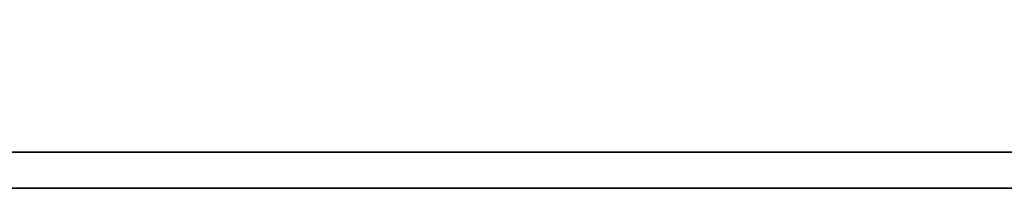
# Model space of a CAD drawing. Header units: millimetres. Extents: x 760 to 1019, y 225 to 309.
# Tile 35 of 56: x 955.084 to 957.495, y 247.705 to 248.117. Entities that reach past the tile are written whole.
import ezdxf

# ---------------------------------------------------------------- set-up
doc = ezdxf.new("R2010")
doc.units = ezdxf.units.MM
doc.header["$LTSCALE"] = 0.15
doc.layers.add('DIM', color=4, linetype='CONTINUOUS')
doc.layers.add('layer 1', color=7, linetype='CONTINUOUS')

# ---------------------------------------------------------------- blocks, each defined once
blk = doc.blocks.new('TBI MOTION logo(完整正式版)')
at = {"layer": 'layer 1', "color": 22, "lineweight": 35}
blk.add_open_spline([(75.90875, -9.47875), (75.90875, -9.47875), (75.90875, -12.28625), (75.90875, -12.28625), (75.90875, -12.28625), (75.90875, -12.28625), (75.90875, -12.47875), (75.90875, -12.47875), (75.90875, -12.47875), (75.90875, -12.47875), (75.71625, -12.47875), (75.71625, -12.47875), (75.71625, -12.47875), (75.71625, -12.47875), (-88.32875, -12.47875), (-88.32875, -12.47875), (-88.32875, -12.47875), (-88.32875, -12.47875), (-88.32875, -13.29375), (-88.32875, -13.29375), (-88.32875, -13.29375), (-88.32875, -13.29375), (82.89125, -13.29375), (82.89125, -13.29375), (82.89125, -13.29375), (82.89125, -13.29375), (75.90875, -9.47875), (75.90875, -9.47875)], degree=3, knots=[0, 0, 0, 0, 0.14285714, 0.14285714, 0.14285714, 0.14285715, 0.28571429, 0.28571429, 0.28571429, 0.2857143, 0.42857143, 0.42857143, 0.42857143, 0.42857144, 0.57142857, 0.57142857, 0.57142857, 0.57142858, 0.71428571, 0.71428571, 0.71428571, 0.71428572, 0.85714286, 0.85714286, 0.85714286, 0.85714287, 1, 1, 1, 1], dxfattribs=at)

msp = doc.modelspace()

# ---------------------------------------------------------------- block references
at = {"layer": 'DIM', "color": 0, "xscale": 0.1080406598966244, "yscale": 0.1080406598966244, "zscale": 0.1080406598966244}
msp.add_blockref('TBI MOTION logo(完整正式版)', (958.9594, 249.1414), dxfattribs=at)

doc.saveas('drawing.dxf')
